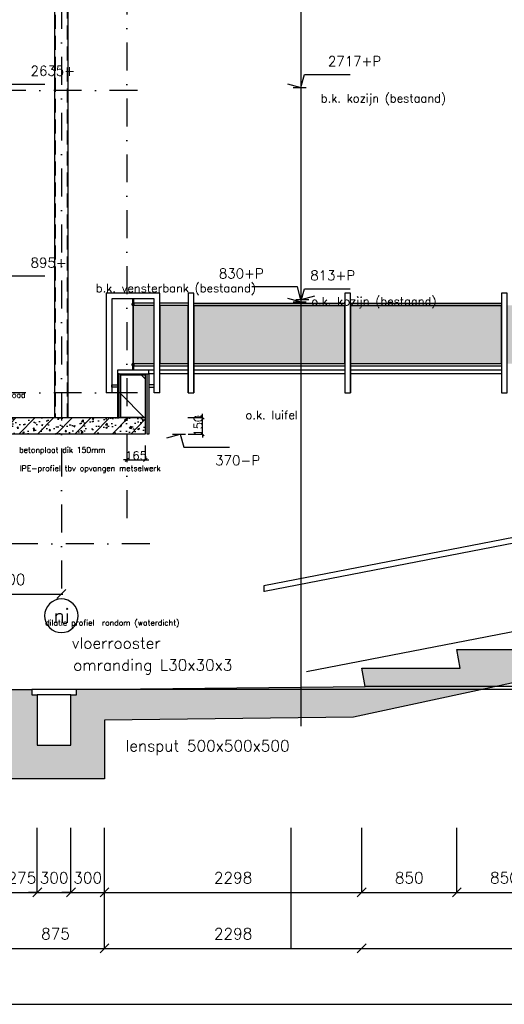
# Model space of a CAD drawing. Extents: x 98997 to 245130, y 18007 to 138999.
# Tile 43 of 58: x 132292 to 136622, y 86982 to 95778. Entities that reach past the tile are written whole.
import ezdxf
from ezdxf.enums import TextEntityAlignment as Align

# ---------------------------------------------------------------- set-up
doc = ezdxf.new("R2010")
doc.units = 0
doc.header["$LTSCALE"] = 20
doc.header["$MEASUREMENT"] = 0
doc.header["$PDSIZE"] = -1
for name, pattern in [('DASHDOT', [25, 12.5, -6.25, 0, -6.25]), ('DD1', [2.66667, 1.66667, -0.5, 0, -0.5]), ('HIDDEN', [9.375, 6.25, -3.125]), ('STRAM_0WT$0$DASHDOT', [25, 12.5, -6.25, 0, -6.25])]:
    doc.linetypes.add(name, pattern=pattern)
doc.layers.get('0').update_dxf_attribs({"linetype": 'CONTINUOUS'})
doc.layers.get('DEFPOINTS').update_dxf_attribs({"linetype": 'CONTINUOUS'})
for name, color, linetype in [('_DETAILNUMMERS', 4, 'CONTINUOUS'), ('_DETAILNUMMERSTEKST', 4, 'CONTINUOUS'), ('A--A23--_F--3-', 9, 'CONTINUOUS'), ('A--A28--_F--3-', 7, 'CONTINUOUS'), ('A--L$7A3-_STRAMIEN', 3, 'CONTINUOUS'), ('A--L13D1_VLOEREN', 1, 'CONTINUOUS'), ('A--L13D4_VLOEREN', 4, 'CONTINUOUS'), ('A--L21D1_BUITENWAND', 1, 'CONTINUOUS'), ('A--L21D2_BUITENWAND', 2, 'CONTINUOUS'), ('A--L21D3_BUITENWAND', 3, 'CONTINUOUS'), ('A--L28--', 7, 'CONTINUOUS'), ('A--L28--_F--3-', 1, 'CONTINUOUS'), ('A--L28DC1_KONSTR', 1, 'HIDDEN'), ('A--M$1A-_F123-', 1, 'CONTINUOUS'), ('A--M01A1_MAATVOERING', 1, 'CONTINUOUS'), ('A--M01B1_HOOGTE_MAATV', 1, 'CONTINUOUS'), ('A--M1$A-_F123-', 1, 'CONTINUOUS'), ('A--T$1A-_F123_20', 1, 'CONTINUOUS'), ('A--T$7A-_STRAMIEN', 2, 'CONTINUOUS'), ('A--T01B2_HOOGTE_MAATV', 2, 'CONTINUOUS'), ('A--T01B3_HOOGTE_MAATV', 3, 'CONTINUOUS'), ('STRAM_0WT$0$A--L$7A-_STRAMIEN', 1, 'STRAM_0WT$0$DASHDOT'), ('STRAMIEN', 8, 'DD1'), ('X--LR---_CP', 7, 'CONTINUOUS')]:
    doc.layers.add(name, color=color, linetype=linetype)
doc.styles.add('ALFA-0_25', font='ROMANS')
doc.styles.add('HIEMSTRA', font='romans.shx')
doc.styles.add('HOOGTEXT', font='ROMANS.shx', dxfattribs={"height": 2.5})
doc.styles.add('MAATLIJN', font='ROMANS')
doc.dimstyles.new('ALFA25', dxfattribs={"dimscale": 0.3, "dimtxt": 50, "dimasz": 100, "dimexe": 0, "dimexo": 0, "dimgap": 2, "dimtad": 1, "dimdec": 0, "dimzin": 0, "dimdsep": 46, "dimtxsty": 'MAATLIJN', "dimblk1": 'OBLIQUE', "dimblk2": 'OBLIQUE', "dimsah": 1, "dimcen": 0, "dimclrd": 1, "dimclre": 1, "dimclrt": 2, "dimadec": 0, "dimazin": 0, "dimtfac": 0.75, "dimtdec": 4, "dimtix": 1, "dimtmove": 2, "dimatfit": 3, "dimldrblk": 'OBLIQUE', "dimfxl": 0, "dimtvp": 1.5, "dimtolj": 1, "dimtzin": 0, "dimarcsym": 0})
doc.dimstyles.get("Standard").update_dxf_attribs({"dimscale": 40, "dimtxt": 2.5, "dimasz": 2, "dimexe": 0.3, "dimexo": 0.3, "dimgap": 2, "dimtad": 1, "dimdec": 0, "dimzin": 0, "dimdsep": 46, "dimtxsty": 'HIEMSTRA', "dimblk1": 'OBLIQUE', "dimblk2": 'OBLIQUE', "dimsah": 1, "dimcen": 0.09, "dimdle": 0.3, "dimclrd": 1, "dimclre": 1, "dimclrt": 3, "dimadec": 0, "dimazin": 0, "dimtfac": 1, "dimtdec": 4, "dimtix": 1, "dimtmove": 2, "dimatfit": 3, "dimldrblk": 'OBLIQUE', "dimfxl": 0, "dimtvp": 625, "dimtolj": 1, "dimtzin": 0, "dimarcsym": 0})
doc.dimstyles.new('STANDARD$0', dxfattribs={"dimscale": 50, "dimtxt": 2.5, "dimasz": 2, "dimexe": 2, "dimexo": 0, "dimgap": 2, "dimtad": 1, "dimdec": 0, "dimzin": 0, "dimdsep": 46, "dimtxsty": 'ALFA-0_25', "dimblk1": 'OBLIQUE', "dimblk2": 'OBLIQUE', "dimsah": 1, "dimcen": -3, "dimdle": 2, "dimclrd": 1, "dimclre": 1, "dimclrt": 2, "dimadec": 0, "dimazin": 0, "dimtfac": 0.666667, "dimtofl": 0, "dimtmove": 2, "dimatfit": 3, "dimldrblk": 'OBLIQUE', "dimfxl": 0, "dimtvp": 0.833333, "dimtolj": 1, "dimtzin": 0, "dimarcsym": 0})

# ---------------------------------------------------------------- blocks, each defined once
blk = doc.blocks.new('_OBLIQUE')
at = {"color": 0, "linetype": 'ByBlock'}
blk.add_line((-0.5, -0.5), (0.5, 0.5), dxfattribs=at)
blk = doc.blocks.new('*D148')
at = {"color": 1, "linetype": 'ByBlock'}
blk.add_line((131752.7, 90647.6), (132676.7, 90647.6), dxfattribs=at)
at = {"layer": 'DEFPOINTS', "color": 0, "linetype": 'ByBlock'}
for p in [(131764.7, 90647.6), (132664.7, 90647.6), (132664.7, 90647.6)]:
    blk.add_point(p, dxfattribs=at)
at = {"color": 1, "linetype": 'ByBlock', "xscale": 80, "yscale": 80, "zscale": 80, "rotation": 180}
blk.add_blockref('_OBLIQUE', (131764.7, 90647.6), dxfattribs=at)
at = {"color": 1, "linetype": 'ByBlock', "xscale": 80, "yscale": 80, "zscale": 80}
blk.add_blockref('_OBLIQUE', (132664.7, 90647.6), dxfattribs=at)
at = {"color": 3, "linetype": 'ByBlock', "insert": (132214.7, 90777.6), "char_height": 100, "attachment_point": 5, "style": 'HIEMSTRA'}
blk.add_mtext('\\A1;900', dxfattribs=at)
blk = doc.blocks.new('HOOGTEP')
at = {"layer": 'A--M01A1_MAATVOERING'}
for p, q in [((0, 0), (0.62, 2.33)), ((0.62, 2.33), (8.79, 2.33)), ((-2.41, 0.65), (0, 0))]:
    blk.add_line(p, q, dxfattribs=at)
at = {"layer": 'A--M01B1_HOOGTE_MAATV'}
blk.add_line((-1.38, 0), (0.91, 0), dxfattribs=at)
at = {"layer": 'A--T01B2_HOOGTE_MAATV', "style": 'HOOGTEXT', "flags": 4}
blk.add_attdef('TEKST', (1.84, -0.67), '', height=1.5, dxfattribs=at)
at = {"layer": 'A--T01B3_HOOGTE_MAATV', "style": 'HOOGTEXT', "flags": 4}
blk.add_attdef('HOOGTE', (1.67, 3.82), '', height=1.75, dxfattribs=at)
blk = doc.blocks.new('*D556')
at = {"layer": 'A--M$1A-_F123-', "color": 1, "lineweight": -2}
for p, q in [((158657.7, 19060.8), (158577.7, 19060.8)), ((158657.7, 19060.8), (158932.7, 19060.8)), ((158932.7, 19060.8), (159012.7, 19060.8))]:
    blk.add_line(p, q, dxfattribs=at)
at = {"layer": 'DEFPOINTS', "color": 0}
for p in [(158657.7, 19060.8), (158932.7, 19060.8), (158932.7, 19060.8)]:
    blk.add_point(p, dxfattribs=at)
at = {"layer": 'A--M$1A-_F123-', "color": 1, "lineweight": -2, "xscale": 80, "yscale": 80, "zscale": 80}
blk.add_blockref('_OBLIQUE', (158657.7, 19060.8), dxfattribs=at)
at = {"layer": 'A--M$1A-_F123-', "color": 1, "lineweight": -2, "xscale": 80, "yscale": 80, "zscale": 80, "rotation": 180}
blk.add_blockref('_OBLIQUE', (158932.7, 19060.8), dxfattribs=at)
at = {"layer": 'A--M$1A-_F123-', "color": 3, "insert": (158795.2, 19190.8), "char_height": 100, "attachment_point": 5, "style": 'HIEMSTRA'}
blk.add_mtext('\\A1;275', dxfattribs=at)
blk = doc.blocks.new('*D557')
at = {"layer": 'A--M$1A-_F123-', "color": 1, "lineweight": -2}
blk.add_line((159520.7, 19060.8), (161842.6, 19060.8), dxfattribs=at)
at = {"layer": 'DEFPOINTS', "color": 0}
for p in [(159532.7, 19060.8), (161830.6, 19060.8), (161830.6, 19060.8)]:
    blk.add_point(p, dxfattribs=at)
at = {"layer": 'A--M$1A-_F123-', "color": 1, "lineweight": -2, "xscale": 80, "yscale": 80, "zscale": 80, "rotation": 180}
blk.add_blockref('_OBLIQUE', (159532.7, 19060.8), dxfattribs=at)
at = {"layer": 'A--M$1A-_F123-', "color": 1, "lineweight": -2, "xscale": 80, "yscale": 80, "zscale": 80}
blk.add_blockref('_OBLIQUE', (161830.6, 19060.8), dxfattribs=at)
at = {"layer": 'A--M$1A-_F123-', "color": 3, "insert": (160681.6, 19190.8), "char_height": 100, "attachment_point": 5, "style": 'HIEMSTRA'}
blk.add_mtext('\\A1;2298', dxfattribs=at)
blk = doc.blocks.new('*D560')
at = {"layer": 'A--M$1A-_F123-', "color": 1, "lineweight": -2}
blk.add_line((161818.7, 18560.8), (170642.3, 18560.8), dxfattribs=at)
at = {"layer": 'DEFPOINTS', "color": 0}
for p in [(161830.7, 18560.8), (170630.3, 18560.8), (170630.3, 18560.8)]:
    blk.add_point(p, dxfattribs=at)
at = {"layer": 'A--M$1A-_F123-', "color": 1, "lineweight": -2, "xscale": 80, "yscale": 80, "zscale": 80, "rotation": 180}
blk.add_blockref('_OBLIQUE', (161830.7, 18560.8), dxfattribs=at)
at = {"layer": 'A--M$1A-_F123-', "color": 1, "lineweight": -2, "xscale": 80, "yscale": 80, "zscale": 80}
blk.add_blockref('_OBLIQUE', (170630.3, 18560.8), dxfattribs=at)
at = {"layer": 'A--M$1A-_F123-', "color": 3, "insert": (166230.5, 18690.8), "char_height": 100, "attachment_point": 5, "style": 'HIEMSTRA'}
blk.add_mtext('\\A1;8800', dxfattribs=at)
blk = doc.blocks.new('*D562')
at = {"layer": 'A--M$1A-_F123-', "color": 1, "lineweight": -2}
blk.add_line((158645.7, 18560.8), (159544.7, 18560.8), dxfattribs=at)
at = {"layer": 'DEFPOINTS', "color": 0}
for p in [(158657.7, 18560.8), (159532.7, 18560.8), (159532.7, 18560.8)]:
    blk.add_point(p, dxfattribs=at)
at = {"layer": 'A--M$1A-_F123-', "color": 1, "lineweight": -2, "xscale": 80, "yscale": 80, "zscale": 80, "rotation": 180}
blk.add_blockref('_OBLIQUE', (158657.7, 18560.8), dxfattribs=at)
at = {"layer": 'A--M$1A-_F123-', "color": 1, "lineweight": -2, "xscale": 80, "yscale": 80, "zscale": 80}
blk.add_blockref('_OBLIQUE', (159532.7, 18560.8), dxfattribs=at)
at = {"layer": 'A--M$1A-_F123-', "color": 3, "insert": (159095.2, 18690.8), "char_height": 100, "attachment_point": 5, "style": 'HIEMSTRA'}
blk.add_mtext('\\A1;875', dxfattribs=at)
blk = doc.blocks.new('*D563')
at = {"layer": 'A--M$1A-_F123-', "color": 1, "lineweight": -2}
for p, q in [((158932.7, 19060.8), (158852.7, 19060.8)), ((158932.7, 19060.8), (159232.7, 19060.8)), ((159232.7, 19060.8), (159312.7, 19060.8))]:
    blk.add_line(p, q, dxfattribs=at)
at = {"layer": 'DEFPOINTS', "color": 0}
for p in [(158932.7, 19060.8), (159232.7, 19060.8), (159232.7, 19060.8)]:
    blk.add_point(p, dxfattribs=at)
at = {"layer": 'A--M$1A-_F123-', "color": 1, "lineweight": -2, "xscale": 80, "yscale": 80, "zscale": 80}
blk.add_blockref('_OBLIQUE', (158932.7, 19060.8), dxfattribs=at)
at = {"layer": 'A--M$1A-_F123-', "color": 1, "lineweight": -2, "xscale": 80, "yscale": 80, "zscale": 80, "rotation": 180}
blk.add_blockref('_OBLIQUE', (159232.7, 19060.8), dxfattribs=at)
at = {"layer": 'A--M$1A-_F123-', "color": 3, "insert": (159082.7, 19190.8), "char_height": 100, "attachment_point": 5, "style": 'HIEMSTRA'}
blk.add_mtext('\\A1;300', dxfattribs=at)
blk = doc.blocks.new('*D564')
at = {"layer": 'A--M$1A-_F123-', "color": 1, "lineweight": -2}
for p, q in [((159232.7, 19060.8), (159152.7, 19060.8)), ((159232.7, 19060.8), (159532.7, 19060.8)), ((159532.7, 19060.8), (159612.7, 19060.8))]:
    blk.add_line(p, q, dxfattribs=at)
at = {"layer": 'DEFPOINTS', "color": 0}
for p in [(159232.7, 19060.8), (159532.7, 19060.8), (159532.7, 19060.8)]:
    blk.add_point(p, dxfattribs=at)
at = {"layer": 'A--M$1A-_F123-', "color": 1, "lineweight": -2, "xscale": 80, "yscale": 80, "zscale": 80}
blk.add_blockref('_OBLIQUE', (159232.7, 19060.8), dxfattribs=at)
at = {"layer": 'A--M$1A-_F123-', "color": 1, "lineweight": -2, "xscale": 80, "yscale": 80, "zscale": 80, "rotation": 180}
blk.add_blockref('_OBLIQUE', (159532.7, 19060.8), dxfattribs=at)
at = {"layer": 'A--M$1A-_F123-', "color": 3, "insert": (159382.7, 19190.8), "char_height": 100, "attachment_point": 5, "style": 'HIEMSTRA'}
blk.add_mtext('\\A1;300', dxfattribs=at)
blk = doc.blocks.new('*D570')
at = {"layer": 'A--M$1A-_F123-', "color": 1, "lineweight": -2}
blk.add_line((159520.7, 18560.8), (161842.7, 18560.8), dxfattribs=at)
at = {"layer": 'DEFPOINTS', "color": 0}
for p in [(159532.7, 18560.8), (161830.7, 18560.8), (161830.7, 18560.8)]:
    blk.add_point(p, dxfattribs=at)
at = {"layer": 'A--M$1A-_F123-', "color": 1, "lineweight": -2, "xscale": 80, "yscale": 80, "zscale": 80, "rotation": 180}
blk.add_blockref('_OBLIQUE', (159532.7, 18560.8), dxfattribs=at)
at = {"layer": 'A--M$1A-_F123-', "color": 1, "lineweight": -2, "xscale": 80, "yscale": 80, "zscale": 80}
blk.add_blockref('_OBLIQUE', (161830.7, 18560.8), dxfattribs=at)
at = {"layer": 'A--M$1A-_F123-', "color": 3, "insert": (160681.7, 18690.8), "char_height": 100, "attachment_point": 5, "style": 'HIEMSTRA'}
blk.add_mtext('\\A1;2298', dxfattribs=at)
blk = doc.blocks.new('*D571')
at = {"layer": 'A--M$1A-_F123-', "color": 1, "lineweight": -2}
for p, q in [((158645.7, 18060.8), (170642.3, 18060.8)), ((170630.3, 18019.4), (170630.3, 18072.8))]:
    blk.add_line(p, q, dxfattribs=at)
at = {"layer": 'DEFPOINTS', "color": 0}
for p in [(158657.7, 18060.8), (170630.3, 18060.8), (170630.3, 18007.4)]:
    blk.add_point(p, dxfattribs=at)
at = {"layer": 'A--M$1A-_F123-', "color": 1, "lineweight": -2, "xscale": 80, "yscale": 80, "zscale": 80, "rotation": 180}
blk.add_blockref('_OBLIQUE', (158657.7, 18060.8), dxfattribs=at)
at = {"layer": 'A--M$1A-_F123-', "color": 1, "lineweight": -2, "xscale": 80, "yscale": 80, "zscale": 80}
blk.add_blockref('_OBLIQUE', (170630.3, 18060.8), dxfattribs=at)
at = {"layer": 'A--M$1A-_F123-', "color": 3, "insert": (164644, 18190.8), "char_height": 100, "attachment_point": 5, "style": 'HIEMSTRA'}
blk.add_mtext('\\A1;11973', dxfattribs=at)
blk = doc.blocks.new('*D580')
at = {"layer": 'A--M$1A-_F123-', "color": 1, "lineweight": -2}
blk.add_line((162668.5, 19060.8), (163542.6, 19060.8), dxfattribs=at)
at = {"layer": 'DEFPOINTS', "color": 0}
for p in [(162680.5, 19060.8), (163530.6, 19060.8), (163530.6, 19060.8)]:
    blk.add_point(p, dxfattribs=at)
at = {"layer": 'A--M$1A-_F123-', "color": 1, "lineweight": -2, "xscale": 80, "yscale": 80, "zscale": 80, "rotation": 180}
blk.add_blockref('_OBLIQUE', (162680.5, 19060.8), dxfattribs=at)
at = {"layer": 'A--M$1A-_F123-', "color": 1, "lineweight": -2, "xscale": 80, "yscale": 80, "zscale": 80}
blk.add_blockref('_OBLIQUE', (163530.6, 19060.8), dxfattribs=at)
at = {"layer": 'A--M$1A-_F123-', "color": 3, "insert": (163105.6, 19190.8), "char_height": 100, "attachment_point": 5, "style": 'HIEMSTRA'}
blk.add_mtext('\\A1;850', dxfattribs=at)
blk = doc.blocks.new('*D581')
at = {"layer": 'A--M$1A-_F123-', "color": 1, "lineweight": -2}
blk.add_line((161818.5, 19060.8), (162692.6, 19060.8), dxfattribs=at)
at = {"layer": 'DEFPOINTS', "color": 0}
for p in [(161830.5, 19060.8), (162680.6, 19060.8), (162680.6, 19060.8)]:
    blk.add_point(p, dxfattribs=at)
at = {"layer": 'A--M$1A-_F123-', "color": 1, "lineweight": -2, "xscale": 80, "yscale": 80, "zscale": 80, "rotation": 180}
blk.add_blockref('_OBLIQUE', (161830.5, 19060.8), dxfattribs=at)
at = {"layer": 'A--M$1A-_F123-', "color": 1, "lineweight": -2, "xscale": 80, "yscale": 80, "zscale": 80}
blk.add_blockref('_OBLIQUE', (162680.6, 19060.8), dxfattribs=at)
at = {"layer": 'A--M$1A-_F123-', "color": 3, "insert": (162255.6, 19190.8), "char_height": 100, "attachment_point": 5, "style": 'HIEMSTRA'}
blk.add_mtext('\\A1;850', dxfattribs=at)
blk = doc.blocks.new('*D582')
at = {"layer": 'A--M1$A-_F123-', "color": 1, "lineweight": -2}
for p, q in [((159732.5, 23052.3), (159732.5, 22924.8)), ((159897.5, 23053.8), (159897.5, 22924.8)), ((159732.5, 22924.8), (159702.5, 22924.8)), ((159732.5, 22924.8), (159897.5, 22924.8)), ((159897.5, 22924.8), (159927.5, 22924.8))]:
    blk.add_line(p, q, dxfattribs=at)
at = {"layer": 'DEFPOINTS', "color": 0}
for p in [(159732.5, 23052.3), (159897.5, 23053.8), (159897.5, 22924.8)]:
    blk.add_point(p, dxfattribs=at)
at = {"layer": 'A--M1$A-_F123-', "color": 1, "lineweight": -2, "xscale": 30, "yscale": 30, "zscale": 30}
blk.add_blockref('_OBLIQUE', (159732.5, 22924.8), dxfattribs=at)
at = {"layer": 'A--M1$A-_F123-', "color": 1, "lineweight": -2, "xscale": 30, "yscale": 30, "zscale": 30, "rotation": 180}
blk.add_blockref('_OBLIQUE', (159897.5, 22924.8), dxfattribs=at)
at = {"layer": 'A--M1$A-_F123-', "color": 2, "insert": (159815, 22962.9), "char_height": 75, "attachment_point": 5, "style": 'MAATLIJN'}
blk.add_mtext('\\A1;165', dxfattribs=at)
blk = doc.blocks.new('Q022322-')
at = {"layer": 'A--L28--_F--3-', "color": 4, "linetype": 'Continuous'}
blk.add_lwpolyline([(0, 10, 1), (0, -10, 1), (0, 10), (0, 8, -1), (0, -8, -1), (0, 8)], format="xyb", close=True, dxfattribs=at)
at = {"layer": 'X--LR---_CP', "color": 4, "linetype": 'Continuous'}
blk.add_point((0, 0), dxfattribs=at)
blk = doc.blocks.new('A$C05D63978')
at = {"layer": 'A--L28DC1_KONSTR', "color": 1, "linetype": 'Continuous'}
for p, q in [((-5, 640), (-5, 599)), ((5, 640), (5, 599)), ((-5, 40), (-5, 0)), ((5, 40), (5, 0)), ((-190, -200), (-240, -200)), ((240, -200), (190, -200))]:
    blk.add_line(p, q, dxfattribs=at)
at = {"layer": 'A--L28DC1_KONSTR', "color": 0, "linetype": 'Continuous'}
for p, q in [((-2, 579.7), (-2, 60.4)), ((2, 579.7), (2, 60.4))]:
    blk.add_line(p, q, dxfattribs=at)
at = {"layer": 'A--L28DC1_KONSTR', "color": 1, "linetype": 'Continuous'}
for points in [[(240, -200), (240, 690.1), (-240, 690.1), (-240, -200)], [(190, -200), (190, 640.1), (-190, 640.1), (-190, -200)]]:
    blk.add_lwpolyline(points, dxfattribs=at)
for points in [[(-140, -150), (-190, -150), (-190, -130), (-140, -130)], [(140, -150), (190, -150), (190, -130), (140, -130)]]:
    blk.add_lwpolyline(points, close=True, dxfattribs=at)
at = {"layer": 'A--L28--', "color": 0, "linetype": 'Continuous', "rotation": 180}
for p in [(0, 590), (0, 50)]:
    blk.add_blockref('Q022322-', p, dxfattribs=at)
blk = doc.blocks.new('*D583')
at = {"layer": 'A--M1$A-_F123-', "color": 1, "lineweight": -2}
for p, q in [((160407.4, 23304.7), (160407.4, 23334.7)), ((160278.4, 23304.7), (160407.4, 23304.7)), ((160407.4, 23154.7), (160407.4, 23304.7)), ((160279.9, 23154.7), (160407.4, 23154.7)), ((160407.4, 23154.7), (160407.4, 23124.7))]:
    blk.add_line(p, q, dxfattribs=at)
at = {"layer": 'DEFPOINTS', "color": 0}
for p in [(160278.4, 23304.7), (160407.4, 23304.7), (160279.9, 23154.7)]:
    blk.add_point(p, dxfattribs=at)
at = {"layer": 'A--M1$A-_F123-', "color": 1, "lineweight": -2, "xscale": 30, "yscale": 30, "zscale": 30}
for p, rotation in [((160407.4, 23304.7), 270), ((160407.4, 23154.7), 90)]:
    blk.add_blockref('_OBLIQUE', p, dxfattribs=dict(at, rotation=rotation))
at = {"layer": 'A--M1$A-_F123-', "color": 2, "insert": (160369.3, 23229.7), "char_height": 75, "attachment_point": 5, "rotation": 90, "style": 'MAATLIJN'}
blk.add_mtext('\\A1;150', dxfattribs=at)
blk = doc.blocks.new('A$C6F8F70C3')
at = {"layer": '_DETAILNUMMERS'}
h = blk.add_hatch(dxfattribs=at)
h.set_pattern_fill('ANSI31', color=1, scale=2000, style=0)
h.set_pattern_definition([(135, (165427.23, -88995.9), (176.7767, 176.7767), [])])
h.paths.add_polyline_path([(1239.8, 3230), (1019.8, 3230), (1019.8, 3610), (1239.8, 3610)])
at = {"layer": 'A--A23--_F--3-'}
h = blk.add_hatch(dxfattribs=at)
h.set_pattern_fill('ALFABET', color=256, scale=20, angle=1, style=0)
h.set_pattern_definition([(46, (-73767.68, -267267.95), (-86.320776, 83.359004), []), (51, (-73767.68, -267267.95), (143.649223, -10.04493), [15, -165]), (356, (-73767.68, -267267.95), (-30.37155, 149.931205), [12, -132]), (101.4514, (-73755.71, -267268.78), (113.27778, 139.886184), [12.74804, -140.22842]), (47.1842, (-73768.38, -267227.95), (213.99344, -29.37358), [22.5, -247.5]), (97.6356, (-73750.55, -267230.4), (183.50393, 198.05632), [19.12206, -210.3426]), (352.1842, (-73768.38, -267227.95), (183.50378, 198.05647), [18, -198]), (22, (-73748.21, -267237.6), (120.76856, -78.42802), [15, -165]), (327, (-73748.2, -267237.6), (46.12453, 145.85721), [12, -132]), (72.4514, (-73738.14, -267244.14), (166.893145, 67.429056), [12.74804, -140.22842]), (38.5, (-73767.68, -267267.945), (1.269641, 66.611074), [0, -130.4, 0, -134, 0, -132.5]), (8.5, (-73767.68, -267267.945), (51.229207, 79.788568), [0, -76.4, 0, -127.4, 0, -50.5]), (328.5, (-73812.274, -267268.723), (106.826954, -2.64699), [0, -50, 0, -156, 0, -207]), (318.5, (-73832.27, -267269.07), (116.270055, 22.053548), [0, -65, 0, -103.6, 0, -147]), (318.5, (-73832.27, -267269.07), (116.270055, 22.053548), [0, -65, 0, -103.6, 0, -147])])
edge = h.paths.add_edge_path()
edge.add_line((6.5, 3230), (1239.8, 3230))
edge.add_line((1239.8, 3230), (1239.8, 3080))
edge.add_line((1239.8, 3080), (-25, 3080))
edge.add_line((-25, 3080), (-25, 3243.3))
edge.add_line((-25, 3243.3), (-7.8, 3243.3))
edge.add_line((-7.8, 3243.3), (6.5, 3230))
edge.add_line((6.5, 3230), (1239.8, 3230))
h = blk.add_hatch(dxfattribs=at)
h.set_pattern_fill('ALFABET', color=256, scale=25, angle=1, style=0, pattern_type=2)
h.set_pattern_definition([(46, (-132174.73, -88995.9), (-107.90097, 104.19876), []), (51, (-132174.73, -88995.9), (179.56153, -12.55617), [18.75, -206.25]), (356, (-132174.73, -88995.9), (-37.96444, 187.414), [15, -165]), (101.4514, (-132159.76, -88996.94), (141.59722, 174.85773), [15.93505, -175.28553]), (47.1842, (-132175.6, -88945.9), (267.4918, -36.71697), [28.125, -309.375]), (97.6356, (-132153.3, -88948.97), (229.3799, 247.5704), [23.90257, -262.92825]), (352.1842, (-132175.6, -88945.9), (229.3797, 247.5706), [22.5, -247.5]), (22, (-132150.38, -88957.97), (150.9607, -98.03503), [18.75, -206.25]), (327, (-132150.38, -88957.97), (57.65567, 182.3215), [15, -165]), (72.4514, (-132137.8, -88966.14), (208.61643, 84.28632), [15.93505, -175.28553]), (38.5, (-132174.725, -88995.9), (1.58705, 83.263843), [0, -163, 0, -167.5, 0, -165.625]), (8.5, (-132174.725, -88995.9), (64.03651, 99.73571), [0, -95.5, 0, -159.25, 0, -63.125]), (328.5, (-132230.47, -88996.87), (133.533692, -3.308738), [0, -62.5, 0, -195, 0, -258.75]), (318.5, (-132255.46, -88997.31), (145.33757, 27.566934), [0, -81.25, 0, -129.5, 0, -183.75]), (318.5, (-132255.46, -88997.31), (145.33757, 27.566934), [0, -81.25, 0, -129.5, 0, -183.75])])
h.paths.add_polyline_path([(11942.8, 2453.6), (3098.9, 550), (875, 525), (875, 0), (0, 0), (0, 800), (225, 800), (225, 750), (275, 750), (275, 300), (575, 300), (575, 750), (625, 750), (625, 800), (3202.6, 825), (3172.6, 989.8), (4052.6, 989.8), (4022.6, 1154.8), (4902.6, 1154.8), (4872.6, 1319.8), (5752.6, 1319.8), (5722.6, 1484.8), (6602.6, 1484.8), (6572.6, 1649.8), (7452.7, 1649.8), (7422.7, 1814.8), (8302.6, 1814.8), (8272.6, 1979.8), (9152.6, 1979.8), (9122.6, 2144.8), (10002.6, 2144.8), (9972.6, 2309.8), (10852.6, 2309.8), (10822.6, 2474.8), (11702.6, 2474.8), (11672.6, 2639.8), (11943, 2639.8)])
at = {"layer": 'A--L28DC1_KONSTR', "linetype": 'Continuous'}
for points in [[(1129.8, 3710), (1319.8, 3710), (1319.8, 4230.1), (1129.8, 4230)], [(1369.8, 3710), (1621.9, 3710), (1621.9, 4230.1), (1369.8, 4230.1)]]:
    blk.add_hatch(color=21, dxfattribs=at).paths.add_polyline_path(points)
h = blk.add_hatch(color=21, dxfattribs=at)
h.paths.add_polyline_path([(7271.9, 3710), (8621.9, 3710), (8621.9, 4230.1), (7271.9, 4230.1)])
h.paths.add_polyline_path([(5871.9, 3710), (7221.9, 3710), (7221.9, 4230.1), (5871.9, 4230.1)])
h.paths.add_polyline_path([(4471.9, 3710), (5821.9, 3710), (5821.9, 4230.1), (4471.9, 4230.1)])
h.paths.add_polyline_path([(3071.9, 3710), (4421.9, 3710), (4421.9, 4230.1), (3071.9, 4230.1)])
h.paths.add_polyline_path([(1671.9, 3710), (3021.9, 3710), (3021.9, 4230.1), (1671.9, 4230.1)])
at = {"layer": '_DETAILNUMMERS', "color": 2}
for p, q in [((1319.8, 3650), (1264.8, 3650)), ((1621.9, 3650), (1369.8, 3650)), ((3021.9, 3650), (1671.9, 3650)), ((4421.9, 3650), (3071.9, 3650))]:
    blk.add_line(p, q, dxfattribs=at)
at = {"layer": '_DETAILNUMMERS', "color": 1}
for p, q in [((1319.8, 3620), (1264.8, 3620)), ((1621.9, 3620), (1369.8, 3620)), ((3021.9, 3620), (1671.9, 3620)), ((4421.9, 3620), (3071.9, 3620))]:
    blk.add_line(p, q, dxfattribs=at)
at = {"layer": '_DETAILNUMMERS', "color": 2}
for points in [[(989.8, 3620), (1269.8, 3620), (1269.8, 3650), (989.8, 3650)], [(1004.8, 3230), (1004.8, 3620), (989.8, 3620), (989.8, 3230)], [(1254.8, 3080), (1254.8, 3620), (1269.8, 3620), (1269.8, 3080)]]:
    blk.add_lwpolyline(points, close=True, dxfattribs=at)
at = {"layer": '_DETAILNUMMERS'}
blk.add_lwpolyline([(1239.8, 3230), (1019.8, 3230), (1019.8, 3610), (1239.8, 3610)], close=True, dxfattribs=at)
at = {"layer": 'A--L$7A3-_STRAMIEN', "linetype": 'Continuous', "extrusion": (0, 0, -1)}
blk.add_ellipse((490, 1457.1), major_axis=(-106.1, 106.1), ratio=1, dxfattribs=at)
at = {"layer": 'A--L13D1_VLOEREN'}
for p, q in [((625, 800), (225, 800)), ((575, 750), (275, 750))]:
    blk.add_line(p, q, dxfattribs=at)
for points in [[(12017.3, 3547.2), (11710.9, 3547.2), (10943.6, 3398.3), (2298.5, 1725), (2298.5, 1725)], [(12017.3, 3497.2), (11715.7, 3497.2), (10953.1, 3349.2), (2303.3, 1675), (2298.5, 1675)], [(11943, 2751.4), (11634.1, 2691.4), (10841.9, 2537.7), (2678.4, 957.6)]]:
    blk.add_lwpolyline(points, dxfattribs=at)
at = {"layer": 'A--L13D4_VLOEREN'}
blk.add_lwpolyline([(11942.8, 2453.6), (3098.9, 550), (875, 525), (875, 0), (0, 0), (0, 800), (225, 800), (225, 750), (275, 750), (275, 300), (575, 300), (575, 750), (625, 750), (625, 800), (3202.6, 825), (3172.6, 989.8), (4052.6, 989.8), (4022.6, 1154.8), (4902.6, 1154.8)], dxfattribs=at)
at = {"layer": 'A--L21D2_BUITENWAND'}
blk.add_lwpolyline([(551.8, 3230), (551.5, 9835.5), (427.8, 9835.5), (427.8, 3230)], dxfattribs=at)
at = {"layer": 'A--L21D3_BUITENWAND'}
blk.add_lwpolyline([(6.5, 3230), (1239.8, 3230), (1239.8, 3230), (1239.8, 3230), (1239.8, 3230), (1239.8, 3080), (-25, 3080), (-25, 3243.3), (-7.8, 3243.3), (6.5, 3230), (1239.8, 3230)], dxfattribs=at)
at = {"layer": 'A--L28DC1_KONSTR', "color": 1, "linetype": 'Continuous'}
for p, q in [((1319.8, 4250.1), (1129.8, 4250.1)), ((1319.8, 4230.1), (1129.8, 4230)), ((1621.9, 4250.1), (1369.8, 4250.1)), ((1621.9, 4230.1), (1369.8, 4230.1)), ((1671.9, 4250.1), (3021.9, 4250.1)), ((1671.9, 4230.1), (3021.9, 4230.1)), ((3071.9, 4250.1), (4421.9, 4250.1)), ((3071.9, 4230.1), (4421.9, 4230.1)), ((1621.9, 3450), (1621.9, 3949.5)), ((1671.9, 3946.9), (1671.9, 3450)), ((3071.9, 3946.9), (3071.9, 3450)), ((1124.8, 3690), (1319.8, 3690)), ((1369.8, 3690), (1621.9, 3690)), ((1671.9, 3690), (3021.9, 3690)), ((3071.9, 3690), (4421.9, 3690)), ((939.8, 3450), (889.8, 3450)), ((2298.5, 1725), (2298.5, 1675))]:
    blk.add_line(p, q, dxfattribs=at)
at = {"layer": 'A--L28DC1_KONSTR'}
blk.add_lwpolyline([(545.8, 3230), (545.5, 9826.9), (433.8, 9826.9), (433.8, 3230)], dxfattribs=at)
at = {"layer": 'A--L28DC1_KONSTR', "color": 1, "linetype": 'Continuous'}
blk.add_lwpolyline([(1671.9, 3995), (1671.9, 4340), (1621.9, 4340), (1621.9, 3995)], dxfattribs=at)
for points in [[(1621.9, 3450), (1671.9, 3450), (1671.9, 4340), (1621.9, 4340)], [(3021.9, 3450), (3071.9, 3450), (3071.9, 4340), (3021.9, 4340)], [(4421.9, 3450), (4471.9, 3450), (4471.9, 4340), (4421.9, 4340)], [(1129.8, 3710), (1319.8, 3710), (1319.8, 4230.1), (1129.8, 4230)], [(1369.8, 3710), (1621.9, 3710), (1621.9, 4230.1), (1369.8, 4230.1)], [(1671.9, 3710), (3021.9, 3710), (3021.9, 4230.1), (1671.9, 4230.1)], [(3071.9, 3710), (4421.9, 3710), (4421.9, 4230.1), (3071.9, 4230.1)]]:
    blk.add_lwpolyline(points, close=True, dxfattribs=at)
at = {"layer": 'A--M$1A-_F123-'}
for p, q in [((13882.6, 800), (416.2, 800)), ((13886.2, 825), (3202.1, 825)), ((275, -1013.9), (275, -436.1)), ((575, -1013.9), (575, -436.1)), ((875, -1513.9), (875, -436.1)), ((2541.8, -1513.9), (2541.8, -436.1)), ((3172.9, -1013.9), (3172.9, -436.1)), ((4022.9, -1013.9), (4022.9, -436.1))]:
    blk.add_line(p, q, dxfattribs=at)
at = {"layer": 'STRAM_0WT$0$A--L$7A-_STRAMIEN'}
blk.add_line((1074.8, 7079.9), (1074.8, 2288.4), dxfattribs=at)
at = {"layer": 'STRAMIEN', "linetype": 'Continuous'}
blk.add_line((2630.3, 20271.2), (2630.3, 470.4), dxfattribs=at)
ref = blk.add_blockref('HOOGTEP', (2630.3, 6177), dxfattribs=dict(xscale=50, yscale=50, zscale=50))
ref.add_attrib('TEKST', 'b.k. kozijn (bestaand)', (2807.5, 6043), dxfattribs={"layer": 'A--T01B2_HOOGTE_MAATV', "height": 75, "style": 'HOOGTEXT', "flags": 4})
ref.add_attrib('HOOGTE', '2717+P', (2871.2, 6368), dxfattribs={"layer": 'A--T01B3_HOOGTE_MAATV', "height": 87.5, "style": 'HOOGTEXT', "flags": 4})
ref = blk.add_blockref('HOOGTEP', (-97.6, 4377), dxfattribs=dict(xscale=50, yscale=50, zscale=50))
ref.add_attrib('HOOGTE', '895+', (214.9, 4568), dxfattribs={"layer": 'A--T01B3_HOOGTE_MAATV', "height": 87.5, "style": 'HOOGTEXT', "flags": 4})
ref = blk.add_blockref('HOOGTEP', (2630.3, 4280), dxfattribs=dict(xscale=-50, yscale=50, zscale=50))
ref.add_attrib('TEKST', 'b.k. vensterbank (bestaand)', (796.9, 4347.1), dxfattribs={"layer": 'A--T01B2_HOOGTE_MAATV', "height": 75, "style": 'HOOGTEXT', "flags": 4})
ref.add_attrib('HOOGTE', '830+P', (1896.9, 4471), dxfattribs={"layer": 'A--T01B3_HOOGTE_MAATV', "height": 87.5, "style": 'HOOGTEXT', "flags": 4})
ref = blk.add_blockref('HOOGTEP', (1551.9, 3080), dxfattribs=dict(xscale=-50, yscale=50, zscale=50, rotation=180))
ref.add_attrib('TEKST', 'o.k. luifel', (2135.3, 3214), dxfattribs={"layer": 'A--T01B2_HOOGTE_MAATV', "height": 75, "style": 'HOOGTEXT', "flags": 4})
ref.add_attrib('HOOGTE', '370-P', (1864.4, 2801.5), dxfattribs={"layer": 'A--T01B3_HOOGTE_MAATV', "height": 87.5, "style": 'HOOGTEXT', "flags": 4})
at = {"layer": 'A--L21D1_BUITENWAND', "xscale": 50, "yscale": 50, "zscale": 50}
blk.add_blockref('HOOGTEP', (2630.3, 4263), dxfattribs=at).add_auto_attribs({'TEKST': 'o.k. kozijn (bestaand)', 'HOOGTE': '813+P'})
at = {"layer": 'A--L28DC1_KONSTR', "color": 1, "linetype": 'Continuous'}
blk.add_blockref('A$C05D63978', (1129.8, 3650), dxfattribs=at)
at = {"layer": '_DETAILNUMMERSTEKST', "color": 3, "style": 'HIEMSTRA'}
for s, p in [('vloerrooster', (583.1, 1163.7)), ('omranding L30x30x3', (595.1, 967)), ('lensput 500x500x500', (1063, 245.5))]:
    blk.add_text(s, height=100, dxfattribs=at).set_placement(p)
at = {"layer": 'A--T$1A-_F123_20', "style": 'ALFA-0_25'}
for s, p in [('lood', (30.6, 3404.9)), ('betonplaat dik 150mm', (112.5, 2913.5)), ('IPE-profiel tbv opvangen metselwerk', (118, 2749.4)), ('dilatie profiel  rondom (waterdicht)', (344.8, 1370))]:
    blk.add_text(s, height=50, dxfattribs=at).set_placement(p)
at = {"layer": 'A--T$7A-_STRAMIEN', "style": 'ALFA-0_25'}
blk.add_text('ni', height=125, dxfattribs=at).set_placement((490, 1457.1), align=Align.MIDDLE_CENTER)
at = {"layer": 'A--M$1A-_F123-'}
for base, p1, p2, picture, middle in [((275, -1013.9), (0, -1013.9), (275, -1013.9), '*D556', (137.5, -883.9)), ((575, -1013.9), (275, -1013.9), (575, -1013.9), '*D563', (425, -883.9)), ((875, -1013.9), (575, -1013.9), (875, -1013.9), '*D564', (725, -883.9)), ((3172.9, -1013.9), (875, -1013.9), (3172.9, -1013.9), '*D557', (2023.9, -883.9)), ((4022.9, -1013.9), (3172.8, -1013.9), (4022.9, -1013.9), '*D581', (3597.8, -883.9)), ((4872.9, -1013.9), (4022.8, -1013.9), (4872.9, -1013.9), '*D580', (4447.8, -883.9)), ((875, -1513.9), (0, -1513.9), (875, -1513.9), '*D562', (437.5, -1383.9)), ((3173, -1513.9), (875, -1513.9), (3173, -1513.9), '*D570', (2024, -1383.9)), ((11972.6, -1513.9), (3173, -1513.9), (11972.6, -1513.9), '*D560', (7572.8, -1383.9)), ((11972.6, -2013.9), (0, -2013.9), (11972.6, -2067.3), '*D571', (5986.3, -1883.9))]:
    dim = blk.add_linear_dim(base=base, p1=p1, p2=p2, dimstyle='STANDARD$0', override={"dimscale": 40, "dimexe": 0.3, "dimexo": 0.3, "dimtxsty": 'HIEMSTRA', "dimcen": 0.09, "dimdle": 0.3, "dimclrt": 3, "dimtfac": 1, "dimtdec": 4, "dimtix": 1, "dimtofl": 1, "dimtvp": 625}, dxfattribs=at)
    dim.commit()
    dim.dimension.update_dxf_attribs({"geometry": picture, "text_midpoint": middle, "insert": (-158657.7, -20074.7)})
at = {"layer": 'A--M1$A-_F123-'}
dim = blk.add_linear_dim(base=(1749.7, 3230), p1=(1622.2, 3080), p2=(1620.7, 3230), angle=90, dimstyle='ALFA25', override={"dimtxt": 250}, dxfattribs=at)
dim.commit()
dim.dimension.update_dxf_attribs({"geometry": '*D583', "text_midpoint": (1711.6, 3155), "insert": (-158657.7, -20074.7)})
dim = blk.add_linear_dim(base=(1239.8, 2850.1), p1=(1074.8, 2977.5), p2=(1239.8, 2979.1), dimstyle='ALFA25', override={"dimtxt": 250}, dxfattribs=at)
dim.commit()
dim.dimension.update_dxf_attribs({"geometry": '*D582', "text_midpoint": (1157.3, 2888.2), "insert": (-158657.7, -20074.7)})

msp = doc.modelspace()

# ---------------------------------------------------------------- linework, layer by layer
at = {"layer": 'STRAMIEN', "linetype": 'DASHDOT'}
for p, q in [((132664.7, 109950.7), (132664.7, 90604.9)), ((133345.8, 95145.9), (99689.2, 95145.9)), ((133345.8, 92445.9), (99689.2, 92445.9)), ((133455.1, 91095.9), (99861.1, 91095.9))]:
    msp.add_line(p, q, dxfattribs=at)
at = {"layer": 'STRAMIEN', "linetype": 'Continuous'}
msp.add_line((134805, 109267.1), (134805, 89466.3), dxfattribs=at)

# ---------------------------------------------------------------- block references
ref = msp.add_blockref('HOOGTEP', (132077.1, 95087.2), dxfattribs=dict(xscale=50, yscale=50, zscale=50))
ref.add_attrib('HOOGTE', '2635+', (132389.6, 95278.2), dxfattribs={"layer": 'A--T01B3_HOOGTE_MAATV', "height": 87.5, "style": 'HOOGTEXT', "flags": 4})
at = {"layer": '_DETAILNUMMERS'}
msp.add_blockref('A$C6F8F70C3', (132174.7, 88995.9), dxfattribs=at)

# ---------------------------------------------------------------- dimensions: what is measured, and where the dimension line sits
at = {"layer": 'A--M$1A-_F123-'}
dim = msp.add_linear_dim(base=(132664.7, 90647.6), p1=(131764.7, 90647.6), p2=(132664.7, 90647.6), dimstyle='Standard', override={"dimscale": 40, "dimtxsty": 'HIEMSTRA', "dimclrt": 3}, dxfattribs=at)
dim.commit()
dim.dimension.update_dxf_attribs({"geometry": '*D148', "text_midpoint": (132214.7, 90777.6)})

doc.saveas('drawing.dxf')
